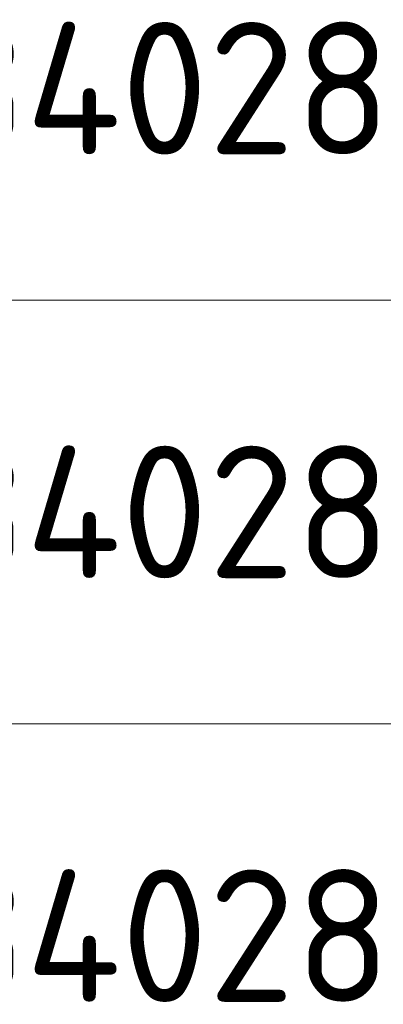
# Model space of a CAD drawing. Header units: metres. Extents: x -38 to 100, y -15 to 19.
# Tile 46 of 63: x 73.023 to 73.71, y 6.022 to 7.881. Entities that reach past the tile are written whole.
import ezdxf

# ---------------------------------------------------------------- set-up
doc = ezdxf.new("R2010")
doc.units = ezdxf.units.M
doc.styles.add('ISOCPEUR', font='txt')

msp = doc.modelspace()

# ---------------------------------------------------------------- linework, layer by layer
at = {"color": 7, "linetype": 'Continuous', "lineweight": 13, "transparency": 33554687}
for p, q in [((88.0842, 7.3519), (69.5842, 7.3519)), ((88.0842, 6.5519), (69.5842, 6.5519))]:
    msp.add_line(p, q, dxfattribs=at)

# ---------------------------------------------------------------- texts
at = {"color": 7, "linetype": 'Continuous', "lineweight": 35, "transparency": 33554687, "char_height": 0.25, "width": 2.743715, "attachment_point": 7, "style": 'ISOCPEUR'}
for insert in [(72.015, 7.6269), (72.015, 6.8269), (72.015, 6.0269)]:
    msp.add_mtext('\\W0.96;ГОСТ 34028-2016', dxfattribs=dict(at, insert=insert))

doc.saveas('drawing.dxf')
